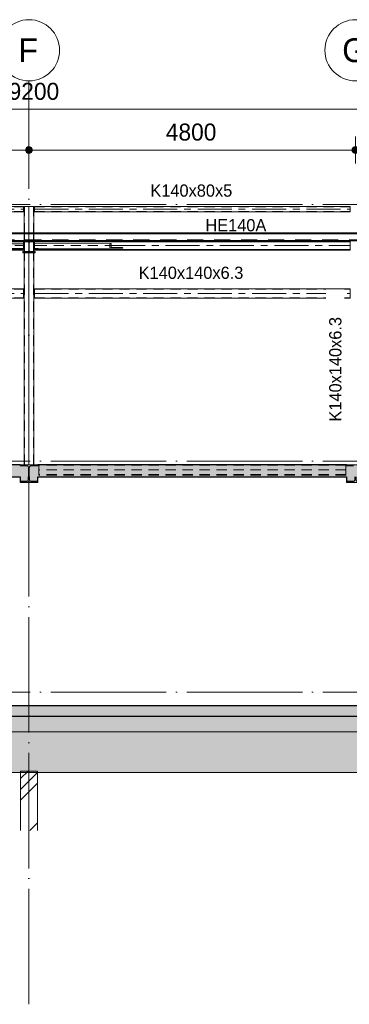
# Model space of a CAD drawing. Header units: millimetres. Extents: x -1359 to 538036, y -4592 to 9900.
# Tile 41 of 43: x 507902 to 512747, y -4592 to 9900. Entities that reach past the tile are written whole.
import ezdxf

# ---------------------------------------------------------------- set-up
doc = ezdxf.new("R2010")
doc.units = ezdxf.units.MM
for name, pattern in [('Overhead', [396.875, 238.125, -158.75]), ('WSP_hartlijn', [800, 500, -100, 100, -100]), ('WSP_hhidden', [250, 150, -100]), ('WSP_stramienlijn', [2000, 1700, -150, 0, -150])]:
    doc.linetypes.add(name, pattern=pattern)
for name, color, linetype, lineweight in [('00_algemeen - 0_18mm', 1, 'Continuous', 13), ('00_algemeen - hartlijn', 7, 'WSP_hartlijn', 13), ('00_algemeen - hhidden - 0_13mm', 7, 'WSP_hhidden', 13), ('00_algemeen - overhead', 7, 'Overhead', 13), ('00_maatvoering', 8, 'Continuous', 13), ('00_maatvoering-100', 8, 'Continuous', 13), ('07_stramien', 4, 'Continuous', 13), ('07_stramien - levels', 7, 'Continuous', 13), ('16_funderingsconstructies', 2, 'Continuous', 18), ('17_paalfunderingen - prefab', 2, 'Continuous', 18), ('23_vloeren', 2, 'Continuous', 18), ('23_vloeren - hatch', 1, 'Continuous', 18), ('23_vloeren -cut-', 3, 'Continuous', 25), ('28_hoofddraagconstructies - kolommen en liggers', 1, 'Continuous', 13), ('28_hoofddraagconstructies - kolommen en liggers - staal', 1, 'Continuous', 13), ('28_hoofddraagconstructies - kolommen en liggers - staal -cut-', 2, 'Continuous', 13), ('28_hoofddraagconstructies - tags', 7, 'Continuous', 18)]:
    doc.layers.add(name, color=color, linetype=linetype, lineweight=lineweight)
doc.layers.add('16_funderingsconstructies - voeten en balken', color=2, linetype='Continuous')
doc.styles.add('Revittext', font='txt', dxfattribs={"height": 250})
doc.styles.add('Revittext_1', font='txt', dxfattribs={"height": 180})
doc.styles.add('Revittext_2', font='txt', dxfattribs={"height": 350})
doc.dimstyles.new('WSP_25_-_transparant', dxfattribs={"dimscale": 304.8, "dimtxt": 252.223969, "dimasz": 1.312336, "dimexe": 0.656168, "dimexo": 0.0625, "dimgap": 0.213255, "dimtad": 1, "dimdec": 0, "dimzin": 0, "dimdsep": 46, "dimtxsty": 'Revittext', "dimblk1": 'DOTSMALL', "dimblk2": 'DOTSMALL', "dimsah": 1, "dimcen": 0.09, "dimdle": 0.656168, "dimazin": 0, "dimtfac": 1, "dimtdec": 4, "dimtix": 1, "dimtmove": 0, "dimatfit": 3, "dimfxl": 0.656168, "dimfxlon": 1, "dimtvp": 1, "dimtolj": 1, "dimtzin": 0, "dimarcsym": 2})

# ---------------------------------------------------------------- blocks, each defined once
blk = doc.blocks.new('28_WSP_SF_staal - RHS v18-0 - SHSC 140x140x6_3 - S275-1334087-as 0')
at = {"layer": '00_algemeen - hartlijn'}
blk.add_line((24280, 5870), (28920, 5870), dxfattribs=at)
at = {"layer": '00_algemeen - hhidden - 0_13mm'}
for p, q in [((24280, 5933.7), (28920, 5933.7)), ((24280, 5806.3), (28920, 5806.3))]:
    blk.add_line(p, q, dxfattribs=at)
at = {"layer": '28_hoofddraagconstructies - kolommen en liggers - staal'}
for p, q in [((28920, 5940), (24280, 5940)), ((24280, 5924.25), (24280, 5940)), ((24280, 5815.75), (24280, 5924.25)), ((24280, 5800), (24280, 5815.75)), ((24280, 5800), (28920, 5800)), ((28920, 5940), (28920, 5924.25)), ((28920, 5924.25), (28920, 5815.75)), ((28920, 5815.75), (28920, 5800))]:
    blk.add_line(p, q, dxfattribs=at)
blk = doc.blocks.new('28_WSP_SF_staal - RHS v18-0 - SHSC 140x80x5 - S275-1383643-as 0')
at = {"layer": '00_algemeen - hartlijn'}
blk.add_line((24280, 7110), (28920, 7110), dxfattribs=at)
at = {"layer": '00_algemeen - hhidden - 0_13mm'}
for p, q in [((24280, 7145), (28920, 7145)), ((24280, 7075), (28920, 7075))]:
    blk.add_line(p, q, dxfattribs=at)
at = {"layer": '28_hoofddraagconstructies - kolommen en liggers - staal'}
for p, q in [((28920, 7150), (24280, 7150)), ((24280, 7140), (24280, 7150)), ((24280, 7080), (24280, 7140)), ((28920, 7150), (28920, 7140)), ((28920, 7140), (28920, 7080)), ((24280, 7070), (24280, 7080)), ((24280, 7070), (28920, 7070)), ((28920, 7080), (28920, 7070))]:
    blk.add_line(p, q, dxfattribs=at)
blk = doc.blocks.new('Floors 3 - Floors 3-1340461-as 0')
at = {"layer": '23_vloeren - hatch', "linetype": 'WSP_hhidden', "lineweight": 13}
h = blk.add_hatch(color=256, dxfattribs=at)
h.paths.add_polyline_path([(33930, 3107), (33930, 3170), (33805, 3170), (33805, 3131), (33808, 3119), (33817, 3111), (33829, 3107)])
h.paths.add_polyline_path([(33771, 3107), (33783, 3111), (33792, 3119), (33795, 3131), (33795, 3170), (33670, 3170), (33670, 3107)])
h.paths.add_polyline_path([(29130, 3107), (29130, 3170), (29005, 3170), (29005, 3131), (29008, 3119), (29017, 3111), (29029, 3107)])
h.paths.add_polyline_path([(28971, 3107), (28983, 3111), (28992, 3119), (28995, 3131), (28995, 3170), (28870, 3170), (28870, 3107)])
h.paths.add_polyline_path([(38577, 3146), (38590, 3151), (38595, 3164), (38595, 3170), (38490, 3170), (38490, 3146)])
at = {"layer": '23_vloeren -cut-'}
for p, q in [((28870, 3170), (28870, 3107)), ((28870, 3107), (28971, 3107)), ((28995, 3131), (28995, 3170)), ((29005, 3170), (29005, 3131)), ((29029, 3107), (29130, 3107)), ((29130, 3107), (29130, 3170)), ((33670, 3170), (33670, 3107)), ((33670, 3107), (33771, 3107)), ((33795, 3131), (33795, 3170)), ((33805, 3170), (33805, 3131)), ((33829, 3107), (33930, 3107)), ((33930, 3107), (33930, 3170)), ((38490, 3170), (38490, 3146)), ((38490, 3146), (38577, 3146)), ((38595, 3164), (38595, 3170))]:
    blk.add_line(p, q, dxfattribs=at)
for centre, radius, start, end in [((28971, 3131), 24, 270, 0), ((29029, 3131), 24, 180, 270), ((33771, 3131), 24, 270, 0), ((33829, 3131), 24, 180, 270), ((38577, 3164), 18, 270, 0)]:
    blk.add_arc(centre, radius, start, end, dxfattribs=at)
blk = doc.blocks.new('28_WSP_SF_staal - HE v21-0 - HE140A-1179051-as 0')
at = {"layer": '00_algemeen - hartlijn'}
for p, q in [((24280, 6574), (27792, 6574)), ((28888, 6574), (28920, 6574))]:
    blk.add_line(p, q, dxfattribs=at)
at = {"layer": '28_hoofddraagconstructies - kolommen en liggers', "linetype": 'WSP_hhidden'}
for p, q in [((24280, 6632), (24280, 6640)), ((24290, 6640), (24280, 6640)), ((27792, 6574), (28887, 6574)), ((28920, 6640), (28910, 6640)), ((28920, 6640), (28920, 6632)), ((28920, 6600), (28920, 6530))]:
    blk.add_line(p, q, dxfattribs=at)
at = {"layer": '28_hoofddraagconstructies - kolommen en liggers - staal'}
for p, q in [((24280, 6620), (24280, 6632)), ((24280, 6632), (28920, 6632)), ((24280, 6528), (24280, 6620)), ((24280, 6516), (24280, 6528)), ((28910, 6640), (24290, 6640)), ((28920, 6632), (28920, 6620)), ((28920, 6620), (28920, 6600)), ((28920, 6530), (28920, 6528)), ((28920, 6528), (28920, 6516)), ((24280, 6507), (24280, 6516)), ((24280, 6516), (28920, 6516)), ((24280, 6507), (28920, 6507)), ((28920, 6516), (28920, 6507))]:
    blk.add_line(p, q, dxfattribs=at)
blk = doc.blocks.new('28_WSP_SF_staal - HE v21-0 - HE140A-V116-as 0')
at = {"layer": '00_algemeen - hartlijn'}
for p, q in [((29080, 6574), (29112, 6574)), ((30208, 6574), (33720, 6574))]:
    blk.add_line(p, q, dxfattribs=at)
at = {"layer": '28_hoofddraagconstructies - kolommen en liggers', "linetype": 'WSP_hhidden'}
for p, q in [((29080, 6632), (29080, 6640)), ((29090, 6640), (29080, 6640)), ((29080, 6530), (29080, 6600)), ((29113, 6574), (30208, 6574)), ((33720, 6640), (33710, 6640)), ((33720, 6640), (33720, 6633))]:
    blk.add_line(p, q, dxfattribs=at)
at = {"layer": '28_hoofddraagconstructies - kolommen en liggers - staal'}
for p, q in [((29080, 6620), (29080, 6632)), ((29080, 6632), (33720, 6632)), ((29080, 6600), (29080, 6620)), ((29080, 6528), (29080, 6530)), ((29080, 6516), (29080, 6528)), ((33710, 6640), (29090, 6640)), ((33720, 6633), (33720, 6632)), ((33720, 6632), (33720, 6620)), ((33720, 6620), (33720, 6528)), ((33720, 6528), (33720, 6516)), ((29080, 6507), (29080, 6516)), ((29080, 6516), (33720, 6516)), ((29080, 6507), (33720, 6507)), ((33720, 6516), (33720, 6507))]:
    blk.add_line(p, q, dxfattribs=at)
blk = doc.blocks.new('17_WSP_FD_prefab - fundatiepaal v18-0 - 250x250-V117-as 0')
at = {"layer": '16_funderingsconstructies', "lineweight": 13}
h = blk.add_hatch(dxfattribs=at)
h.set_pattern_fill('FP_1', color=50, style=0, pattern_type=2)
h.set_pattern_definition([(45, (9142.7, 0), (-449.013, 449.013), []), (45, (9301.45, 0), (0, 898.026), []), (45, (8983.95, 0), (0, 898.026), [])])
h.paths.add_polyline_path([(28875, -2033), (29125, -2033), (29125, -1160), (28875, -1160)])
at = {"layer": '17_paalfunderingen - prefab', "color": 55}
for p, q in [((28875, -2033), (28875, -1160)), ((29125, -1160), (28875, -1160)), ((29125, -1160), (29125, -2033))]:
    blk.add_line(p, q, dxfattribs=at)
blk = doc.blocks.new('28_WSP_SF_staal - HFL v21-0 - Lequ 70x70x7-1200317-as 0')
at = {"layer": '28_hoofddraagconstructies - kolommen en liggers', "linetype": 'WSP_hhidden'}
blk.add_hatch(color=256, dxfattribs=at).paths.add_polyline_path([(27811, 6538), (27811, 6608), (27798, 6607), (27792, 6603), (27791, 6552), (27788, 6549), (27783, 6547), (27771, 6545), (27767, 6545), (27624, 6545), (27623, 6544), (27620, 6539)])
for p in [(28867, 6530), (28906, 6530)]:
    blk.add_line(p, (28901, 6530), dxfattribs=at)
at = {"layer": '28_hoofddraagconstructies - kolommen en liggers - staal'}
for p, q in [((27620, 6539), (28867, 6530)), ((27811, 6608), (28927, 6600)), ((27811, 6538), (28927, 6530)), ((28920, 6530), (28906, 6530)), ((28927, 6600), (28927, 6530))]:
    blk.add_line(p, q, dxfattribs=at)
at = {"layer": '28_hoofddraagconstructies - kolommen en liggers - staal -cut-'}
for p, q in [((27620, 6541), (27620, 6539)), ((27620, 6539), (27811, 6538)), ((27767, 6545), (27632, 6546)), ((27792, 6603), (27792, 6554)), ((27811, 6608), (27804, 6608)), ((27811, 6538), (27811, 6608))]:
    blk.add_line(p, q, dxfattribs=at)
at = {"layer": '28_hoofddraagconstructies - kolommen en liggers - staal -cut-', "flags": 128}
for points in [[(27632, 6546), (27630, 6545), (27628, 6545), (27626, 6545), (27624, 6545), (27623, 6544), (27622, 6543), (27621, 6543), (27620, 6542), (27620, 6541)], [(27792, 6554), (27791, 6552), (27790, 6551), (27788, 6549), (27786, 6548), (27783, 6547), (27779, 6546), (27776, 6545), (27771, 6545), (27767, 6545)], [(27804, 6608), (27802, 6607), (27800, 6607), (27798, 6607), (27796, 6607), (27795, 6606), (27793, 6605), (27792, 6605), (27792, 6604), (27792, 6603)]]:
    blk.add_lwpolyline(points, dxfattribs=at)
blk = doc.blocks.new('28_WSP_SF_staal - HFL v21-0 - Lequ 70x70x7-1179603-as 0')
at = {"layer": '28_hoofddraagconstructies - kolommen en liggers', "linetype": 'WSP_hhidden'}
blk.add_hatch(color=256, dxfattribs=at).paths.add_polyline_path([(30189, 6538), (30380, 6539), (30376, 6545), (30368, 6546), (30224, 6545), (30214, 6548), (30210, 6551), (30208, 6554), (30208, 6603), (30200, 6607), (30189, 6608)])
for q in [(29094, 6530), (29133, 6530)]:
    blk.add_line((29099, 6530), q, dxfattribs=at)
at = {"layer": '28_hoofddraagconstructies - kolommen en liggers - staal'}
for p, q in [((29073, 6600), (30189, 6608)), ((29073, 6530), (29073, 6600)), ((29073, 6530), (30189, 6538)), ((29094, 6530), (29080, 6530)), ((29133, 6530), (30380, 6539))]:
    blk.add_line(p, q, dxfattribs=at)
at = {"layer": '28_hoofddraagconstructies - kolommen en liggers - staal -cut-'}
for p, q in [((30196, 6608), (30189, 6608)), ((30189, 6608), (30189, 6538)), ((30189, 6538), (30380, 6539)), ((30208, 6554), (30208, 6603)), ((30368, 6546), (30233, 6545)), ((30380, 6539), (30380, 6541))]:
    blk.add_line(p, q, dxfattribs=at)
at = {"layer": '28_hoofddraagconstructies - kolommen en liggers - staal -cut-', "flags": 128}
for points in [[(30208, 6603), (30208, 6604), (30208, 6605), (30207, 6605), (30205, 6606), (30204, 6607), (30202, 6607), (30200, 6607), (30198, 6607), (30196, 6608)], [(30233, 6545), (30229, 6545), (30224, 6545), (30221, 6546), (30217, 6547), (30214, 6548), (30212, 6549), (30210, 6551), (30209, 6552), (30208, 6554)], [(30380, 6541), (30380, 6542), (30379, 6543), (30378, 6543), (30377, 6544), (30376, 6545), (30374, 6545), (30372, 6545), (30370, 6545), (30368, 6546)]]:
    blk.add_lwpolyline(points, dxfattribs=at)
blk = doc.blocks.new('28_WSP_SF_staal - HE v21-0 - HE160A-1330931-as 0')
at = {"layer": '28_hoofddraagconstructies - kolommen en liggers', "linetype": 'WSP_hhidden'}
blk.add_line((33657.3, 3274), (29142.7, 3274), dxfattribs=at)
blk = doc.blocks.new('28_WSP_SC_staal - RHS v18-0 - SHSC 140x140x6_3 - S275-V123-as 0')
at = {"layer": '00_algemeen - hartlijn'}
for p, q in [((29000, 6757), (29000, 7150)), ((29000, 3350), (29000, 6468))]:
    blk.add_line(p, q, dxfattribs=at)
at = {"layer": '00_algemeen - hhidden - 0_13mm'}
for p, q in [((28936, 6757), (28936, 7150)), ((29064, 6757), (29064, 7150)), ((28936, 6487), (28936, 6630)), ((29064, 6487), (29064, 6630)), ((28936, 3350), (28936, 6468)), ((29064, 3350), (29064, 6468))]:
    blk.add_line(p, q, dxfattribs=at)
at = {"layer": '28_hoofddraagconstructies - kolommen en liggers', "linetype": 'WSP_hhidden'}
for p, q in [((28936, 6630), (28936, 6757)), ((29000, 6468), (29000, 6757)), ((29064, 6630), (29064, 6757)), ((28936, 6468), (28936, 6487)), ((29064, 6468), (29064, 6487))]:
    blk.add_line(p, q, dxfattribs=at)
blk = doc.blocks.new('Grid - Stramienbol 9_0mm-3500-as 0')
at = {"layer": '07_stramien'}
blk.add_circle((19400, 9450), 450, dxfattribs=at)
blk = doc.blocks.new('DIMBLOCK99-as 0')
at = {"layer": '00_maatvoering-100'}
h = blk.add_hatch(color=256, dxfattribs=at)
edge = h.paths.add_edge_path()
edge.add_arc((498438, 8582), 50, 0, 360)
h = blk.add_hatch(color=256, dxfattribs=at)
edge = h.paths.add_edge_path()
edge.add_arc((517638, 8582), 50, 0, 360)
for p, q in [((498438, 8782), (498438, 8382)), ((498438, 8582), (498438, 8782)), ((517638, 8782), (517638, 8382)), ((517638, 8582), (517638, 8782)), ((498238, 8582), (517838, 8582))]:
    blk.add_line(p, q, dxfattribs=at)
for centre in [(498438, 8582), (517638, 8582)]:
    blk.add_circle(centre, 50, dxfattribs=at)
at = {"layer": '00_maatvoering-100', "color": 0, "insert": (507553, 8971), "char_height": 250, "width": 1164.11, "attachment_point": 1, "line_spacing_factor": 0.931288, "style": 'Revittext'}
blk.add_mtext('19200', dxfattribs=at)
blk = doc.blocks.new('_DotSmall')
at = {"color": 0, "linetype": 'ByBlock', "const_width": 0.5}
blk.add_lwpolyline([(-0.0625, 0, 1), (0.0625, 0, 1)], format="xyb", close=True, dxfattribs=at)
blk = doc.blocks.new('DIMBLOCK101-as 0')
at = {"layer": '00_maatvoering-100'}
h = blk.add_hatch(color=256, dxfattribs=at)
edge = h.paths.add_edge_path()
edge.add_arc((503238, 7982), 50, 0, 360)
h = blk.add_hatch(color=256, dxfattribs=at)
edge = h.paths.add_edge_path()
edge.add_arc((508038, 7982), 50, 0, 360)
for p, q in [((503238, 8182), (503238, 7782)), ((503238, 7982), (503238, 8182)), ((508038, 8182), (508038, 7782)), ((508038, 7982), (508038, 8182)), ((503238, 7982), (508038, 7982))]:
    blk.add_line(p, q, dxfattribs=at)
for centre in [(503238, 7982), (508038, 7982)]:
    blk.add_circle(centre, 50, dxfattribs=at)
at = {"layer": '00_maatvoering-100', "color": 0, "insert": (505250, 8371), "char_height": 250, "width": 931.29, "attachment_point": 1, "line_spacing_factor": 0.931288, "style": 'Revittext'}
blk.add_mtext('4800', dxfattribs=at)
blk = doc.blocks.new('DIMBLOCK102-as 0')
at = {"layer": '00_maatvoering-100'}
h = blk.add_hatch(color=256, dxfattribs=at)
edge = h.paths.add_edge_path()
edge.add_arc((508038, 7982), 50, 0, 360)
h = blk.add_hatch(color=256, dxfattribs=at)
edge = h.paths.add_edge_path()
edge.add_arc((512838, 7982), 50, 0, 360)
for p, q in [((508038, 8182), (508038, 7782)), ((508038, 7982), (508038, 8182)), ((512838, 8182), (512838, 7782)), ((512838, 7982), (512838, 8182)), ((508038, 7982), (512838, 7982))]:
    blk.add_line(p, q, dxfattribs=at)
for centre in [(508038, 7982), (512838, 7982)]:
    blk.add_circle(centre, 50, dxfattribs=at)
at = {"layer": '00_maatvoering-100', "color": 0, "insert": (510050, 8371), "char_height": 250, "width": 931.29, "attachment_point": 1, "line_spacing_factor": 0.931288, "style": 'Revittext'}
blk.add_mtext('4800', dxfattribs=at)

msp = doc.modelspace()

# ---------------------------------------------------------------- hatches: boundary and pattern name
at = {"layer": '16_funderingsconstructies - voeten en balken'}
msp.add_hatch(color=90, dxfattribs=at).paths.add_polyline_path([(514136.2, -1180), (517638.4, -1180), (517638.4, -350), (498438.4, -350), (498438.4, -1180), (508395.7, -1180)])
at = {"layer": '23_vloeren - hatch'}
h = msp.add_hatch(color=256, dxfattribs=at)
h.paths.add_polyline_path([(498443.2, 3170), (503233.4, 3170), (503233.4, 3308.5), (503230.2, 3320.5), (503221.4, 3329.3), (503209.4, 3332.5), (503108.4, 3332.5), (503108.4, 3350), (498548.4, 3350), (498548.4, 3334), (498461.2, 3334), (498448.4, 3328.7), (498443.2, 3316), (498443.2, 3284.5)])
h.paths.add_polyline_path([(512843.4, 3170), (517633.7, 3170), (517633.7, 3316), (517628.4, 3328.7), (517615.7, 3334), (517528.4, 3334), (517528.4, 3350), (512968.4, 3350), (512968.4, 3332.5), (512867.4, 3332.5), (512855.4, 3329.3), (512846.6, 3320.5), (512843.4, 3308.5), (512843.4, 3284.5)])
h.paths.add_polyline_path([(512701.1, 3170), (512833.4, 3170), (512833.4, 3308.5), (512830.2, 3320.5), (512821.4, 3329.3), (512809.4, 3332.5), (512708.4, 3332.5), (512708.4, 3350), (508168.4, 3350), (508168.4, 3332.5), (508067.4, 3332.5), (508055.4, 3329.3), (508046.6, 3320.5), (508043.4, 3308.5), (508043.4, 3170), (511266, 3170)])
h.paths.add_polyline_path([(503243.4, 3170), (508033.4, 3170), (508033.4, 3308.5), (508030.2, 3320.5), (508021.4, 3329.3), (508009.4, 3332.5), (507908.4, 3332.5), (507908.4, 3350), (503368.4, 3350), (503368.4, 3332.5), (503267.4, 3332.5), (503255.4, 3329.3), (503246.6, 3320.5), (503243.4, 3308.5), (503243.4, 3284.5)])
msp.add_hatch(color=10, dxfattribs=at).paths.add_polyline_path([(517638.4, -350), (517738.4, -350), (517738.4, -200), (498338.4, -200), (498338.4, -350), (514136.2, -350)])
at = {"layer": '28_hoofddraagconstructies - kolommen en liggers - staal'}
for points in [[(508128.4, 6477.7), (508128.4, 6487.2), (508053.1, 6487.6), (508047.1, 6490.5), (508042.9, 6495.7), (508041.4, 6502.2), (508041.8, 6627.5), (508044.7, 6633.6), (508049.9, 6637.7), (508056.4, 6639.2), (508128.4, 6639.2), (508128.4, 6648.7), (507948.4, 6648.7), (507948.4, 6639.2), (508023.8, 6638.8), (508029.8, 6635.9), (508033.9, 6630.7), (508035.4, 6624.2), (508035.1, 6498.8), (508032.2, 6492.8), (508026.9, 6488.7), (508020.4, 6487.2), (507948.4, 6487.2), (507948.4, 6477.7), (508036.9, 6477.7)], [(508036.9, 3090), (508168.4, 3090), (508168.4, 3107.5), (508067.4, 3107.5), (508055.4, 3110.7), (508046.6, 3119.5), (508043.4, 3131.5), (508043.4, 3308.5), (508046.6, 3320.5), (508055.4, 3329.3), (508067.4, 3332.5), (508168.4, 3332.5), (508168.4, 3350), (507908.4, 3350), (507908.4, 3332.5), (508009.4, 3332.5), (508021.4, 3329.3), (508030.2, 3320.5), (508033.4, 3308.5), (508033.4, 3131.5), (508030.2, 3119.5), (508021.4, 3110.7), (508009.4, 3107.5), (507908.4, 3107.5), (507908.4, 3090)], [(512708.4, 3090), (512968.4, 3090), (512968.4, 3107.5), (512867.4, 3107.5), (512855.4, 3110.7), (512846.6, 3119.5), (512843.4, 3131.5), (512843.4, 3308.5), (512846.6, 3320.5), (512855.4, 3329.3), (512867.4, 3332.5), (512968.4, 3332.5), (512968.4, 3350), (512708.4, 3350), (512708.4, 3332.5), (512809.4, 3332.5), (512821.4, 3329.3), (512830.2, 3320.5), (512833.4, 3308.5), (512833.4, 3131.5), (512830.2, 3119.5), (512821.4, 3110.7), (512809.4, 3107.5), (512708.4, 3107.5)]]:
    msp.add_hatch(color=256, dxfattribs=at).paths.add_polyline_path(points)

# ---------------------------------------------------------------- linework, layer by layer
at = {"layer": '00_algemeen - 0_18mm'}
msp.add_line((500838.4, 6746.5), (517638.4, 6746.5), dxfattribs=at)
at = {"layer": '00_algemeen - overhead'}
msp.add_line((500838.4, 6660.1), (517638.4, 6660.1), dxfattribs=at)
at = {"layer": '07_stramien', "linetype": 'WSP_stramienlijn'}
msp.add_line((508038.4, -4592.4), (508038.4, 9000), dxfattribs=at)
at = {"layer": '07_stramien - levels', "linetype": 'WSP_stramienlijn'}
for p, q in [((494356.9, 7180), (522434.4, 7180)), ((494356.9, 3400), (522434.4, 3400)), ((494356.9, 0), (522434.4, 0))]:
    msp.add_line(p, q, dxfattribs=at)
at = {"layer": '16_funderingsconstructies - voeten en balken', "color": 55, "lineweight": 18}
msp.add_line((498438.4, -1180), (517638.4, -1180), dxfattribs=at)
at = {"layer": '23_vloeren', "linetype": 'WSP_hhidden', "lineweight": 13}
msp.add_line((508118.4, 6640), (507958.5, 6640), dxfattribs=at)
at = {"layer": '23_vloeren'}
for p, q in [((507908.4, 3332.5), (507908.4, 3350)), ((508168.4, 3350), (508168.4, 3332.5)), ((512708.4, 3332.5), (512708.4, 3350)), ((508009.4, 3332.5), (507908.4, 3332.5)), ((508033.4, 3170), (508033.4, 3308.5)), ((508043.4, 3308.5), (508043.4, 3170)), ((508168.4, 3332.5), (508067.4, 3332.5)), ((512809.4, 3332.5), (512708.4, 3332.5))]:
    msp.add_line(p, q, dxfattribs=at)
for centre, start, end in [((508009.4, 3308.5), 0, 90), ((508067.4, 3308.5), 90, 180)]:
    msp.add_arc(centre, 24, start, end, dxfattribs=at)
at = {"layer": '23_vloeren -cut-'}
for p, q in [((517638.4, 6757.3), (500838.4, 6757.3)), ((500838.4, 6649.3), (517638.4, 6649.3)), ((507908.4, 3350), (503368.4, 3350)), ((512708.4, 3350), (508168.4, 3350)), ((503368.4, 3170), (507908.4, 3170)), ((508168.4, 3170), (512708.4, 3170))]:
    msp.add_line(p, q, dxfattribs=at)
at = {"layer": '23_vloeren -cut-', "color": 8}
for p, q in [((517738.4, -200), (498338.4, -200)), ((498438.4, -350), (517638.4, -350))]:
    msp.add_line(p, q, dxfattribs=at)
at = {"layer": '28_hoofddraagconstructies - kolommen en liggers', "linetype": 'WSP_hhidden'}
for p, q in [((507968.4, 6757.2), (507968.4, 6630)), ((508108.4, 6630), (508108.4, 6757.2)), ((507948.4, 6629.9), (507948.4, 6632.2)), ((507958.4, 6629.9), (507948.4, 6629.9)), ((508020.4, 6629.9), (507978.4, 6629.9)), ((508098.4, 6629.9), (508056.4, 6629.9)), ((508128.4, 6629.9), (508118.5, 6629.9)), ((508128.4, 6629.9), (508128.4, 6632.2)), ((507968.4, 6487.1), (507968.4, 6468.5)), ((508108.4, 6468.5), (508108.4, 6487.1)), ((508181.1, 3341), (508181.1, 3350)), ((508181.1, 3326), (508181.1, 3341)), ((512695.7, 3341), (508181.1, 3341)), ((512695.7, 3350), (512695.7, 3341)), ((512695.7, 3341), (512695.7, 3326)), ((508181.1, 3222), (508181.1, 3326)), ((508181.1, 3207), (508181.1, 3222)), ((508181.1, 3198), (508181.1, 3207)), ((512695.7, 3207), (508181.1, 3207)), ((512695.7, 3198), (508181.1, 3198)), ((512695.7, 3326), (512695.7, 3222)), ((512695.7, 3222), (512695.7, 3207)), ((512695.7, 3207), (512695.7, 3198))]:
    msp.add_line(p, q, dxfattribs=at)
at = {"layer": '28_hoofddraagconstructies - kolommen en liggers', "color": 135}
msp.add_line((517638.4, -580), (498438.4, -580), dxfattribs=at)
at = {"layer": '28_hoofddraagconstructies - kolommen en liggers', "linetype": 'WSP_hhidden'}
for centre, start_param, end_param in [((508020.4, 6614.9), 0.0088686, 1.5707963), ((508056.4, 6614.9), 1.5707963, 3.1327241)]:
    msp.add_ellipse(centre, major_axis=(15, 0), ratio=0.9998647, start_param=start_param, end_param=end_param, dxfattribs=at)
at = {"layer": '28_hoofddraagconstructies - kolommen en liggers - staal'}
for p, q in [((507968.4, 7150), (507968.4, 6757.3)), ((507968.4, 7150), (507984.2, 7150)), ((508092.7, 7150), (507984.2, 7150)), ((508108.4, 7150), (508092.7, 7150)), ((508108.4, 6757.3), (508108.4, 7150)), ((507948.4, 6632.2), (507948.4, 6639.2)), ((507978.4, 6629.9), (507958.4, 6629.9)), ((507968.4, 6629.9), (507968.4, 6487.2)), ((508118.4, 6629.9), (508098.5, 6629.9)), ((508108.4, 6487.2), (508108.4, 6629.9)), ((508128.4, 6632.2), (508128.4, 6639.2)), ((507948.4, 6468.4), (507948.4, 6477.7)), ((508128.4, 6468.4), (507948.4, 6468.4)), ((507968.4, 6468.4), (507968.4, 3350)), ((508108.4, 3350), (508108.4, 6468.4)), ((508128.4, 6468.4), (508128.4, 6477.7)), ((507908.4, 3350), (507908.4, 3332.5)), ((508168.4, 3332.5), (508168.4, 3350)), ((512708.4, 3350), (512708.4, 3332.5)), ((507908.4, 3332.5), (508009.4, 3332.5)), ((508033.4, 3308.5), (508033.4, 3170)), ((508043.4, 3170), (508043.4, 3308.5)), ((508067.4, 3332.5), (508168.4, 3332.5)), ((512708.4, 3332.5), (512809.4, 3332.5))]:
    msp.add_line(p, q, dxfattribs=at)
for centre, start, end in [((508009.4, 3308.5), 0, 90), ((508067.4, 3308.5), 90, 180)]:
    msp.add_arc(centre, 24, start, end, dxfattribs=at)
at = {"layer": '28_hoofddraagconstructies - kolommen en liggers - staal -cut-'}
for p, q in [((507948.4, 6648.7), (507948.4, 6639.2)), ((508128.4, 6648.7), (507948.4, 6648.7)), ((507948.4, 6639.2), (508020.4, 6639.2)), ((508035.4, 6624.2), (508035.4, 6502.2)), ((508041.4, 6502.2), (508041.4, 6624.2)), ((508056.4, 6639.2), (508128.4, 6639.2)), ((508128.4, 6639.2), (508128.4, 6648.7)), ((508020.4, 6487.2), (507948.4, 6487.2)), ((507948.4, 6487.2), (507948.4, 6477.7)), ((507948.4, 6477.7), (508128.4, 6477.7)), ((508128.4, 6487.2), (508056.4, 6487.2)), ((508128.4, 6477.7), (508128.4, 6487.2)), ((508168.4, 3350), (507908.4, 3350)), ((512968.4, 3350), (512708.4, 3350)), ((508009.4, 3107.5), (507908.4, 3107.5)), ((507908.4, 3107.5), (507908.4, 3090)), ((507908.4, 3090), (508168.4, 3090)), ((508033.4, 3170), (508033.4, 3131.5)), ((508043.4, 3131.5), (508043.4, 3170)), ((508168.4, 3107.5), (508067.4, 3107.5)), ((508168.4, 3090), (508168.4, 3107.5)), ((512809.4, 3107.5), (512708.4, 3107.5)), ((512708.4, 3107.5), (512708.4, 3090)), ((512708.4, 3090), (512968.4, 3090))]:
    msp.add_line(p, q, dxfattribs=at)
at = {"layer": '28_hoofddraagconstructies - kolommen en liggers - staal -cut-', "flags": 128}
for points in [[(508020.4, 6639.2), (508023.8, 6638.8), (508026.9, 6637.7), (508029.8, 6635.9), (508032.2, 6633.6), (508033.9, 6630.7), (508035.1, 6627.5), (508035.4, 6624.2)], [(508041.4, 6624.2), (508041.8, 6627.5), (508042.9, 6630.7), (508044.7, 6633.6), (508047.1, 6635.9), (508049.9, 6637.7), (508053.1, 6638.8), (508056.4, 6639.2)], [(508035.4, 6502.2), (508035.1, 6498.8), (508033.9, 6495.7), (508032.2, 6492.8), (508029.8, 6490.5), (508026.9, 6488.7), (508023.8, 6487.6), (508020.4, 6487.2)], [(508056.4, 6487.2), (508053.1, 6487.6), (508049.9, 6488.7), (508047.1, 6490.5), (508044.7, 6492.8), (508042.9, 6495.7), (508041.8, 6498.8), (508041.4, 6502.2)]]:
    msp.add_lwpolyline(points, dxfattribs=at)
at = {"layer": '28_hoofddraagconstructies - kolommen en liggers - staal -cut-'}
for centre, start, end in [((508009.4, 3131.5), 270, 0), ((508067.4, 3131.5), 180, 270)]:
    msp.add_arc(centre, 24, start, end, dxfattribs=at)

# ---------------------------------------------------------------- block references
at = {"layer": '07_stramien'}
for p in [(488638.4, 0), (493438.4, 0)]:
    msp.add_blockref('Grid - Stramienbol 9_0mm-3500-as 0', p, dxfattribs=at)
at = {"layer": '16_funderingsconstructies', "color": 135, "lineweight": 13}
msp.add_blockref('17_WSP_FD_prefab - fundatiepaal v18-0 - 250x250-V117-as 0', (479038.4, 0), dxfattribs=at)
at = {"layer": '23_vloeren'}
msp.add_blockref('Floors 3 - Floors 3-1340461-as 0', (479038.4, 0), dxfattribs=at)
at = {"layer": '28_hoofddraagconstructies - kolommen en liggers'}
for name, p in [('28_WSP_SF_staal - RHS v18-0 - SHSC 140x80x5 - S275-1383643-as 0', (479038.4, 0)), ('28_WSP_SF_staal - RHS v18-0 - SHSC 140x80x5 - S275-1383643-as 0', (483838.4, 0)), ('28_WSP_SF_staal - RHS v18-0 - SHSC 140x140x6_3 - S275-1334087-as 0', (479038.4, 0)), ('28_WSP_SF_staal - RHS v18-0 - SHSC 140x140x6_3 - S275-1334087-as 0', (483838.4, 0))]:
    msp.add_blockref(name, p, dxfattribs=at)
at = {"layer": '28_hoofddraagconstructies - kolommen en liggers', "linetype": 'WSP_hhidden'}
for name in ['28_WSP_SC_staal - RHS v18-0 - SHSC 140x140x6_3 - S275-V123-as 0', '28_WSP_SF_staal - HE v21-0 - HE140A-1179051-as 0', '28_WSP_SF_staal - HFL v21-0 - Lequ 70x70x7-1200317-as 0', '28_WSP_SF_staal - HFL v21-0 - Lequ 70x70x7-1179603-as 0', '28_WSP_SF_staal - HE v21-0 - HE140A-V116-as 0', '28_WSP_SF_staal - HE v21-0 - HE160A-1330931-as 0']:
    msp.add_blockref(name, (479038.4, 0), dxfattribs=at)

# ---------------------------------------------------------------- texts
at = {"layer": '07_stramien', "char_height": 350, "attachment_point": 1, "style": 'Revittext_2'}
for s, insert, width in [('F', (507882.8, 9625.6), 368.776), ('G', (512643.3, 9625.6), 464.979)]:
    msp.add_mtext(s, dxfattribs=dict(at, insert=insert, width=width))
at = {"layer": '28_hoofddraagconstructies - tags', "lineweight": 13, "char_height": 180, "attachment_point": 1, "style": 'Revittext_1'}
for s, insert, width in [('K140x80x5', (509822.7, 7474.9), 1483.122), ('HE140A', (510631.7, 6964.9), 1122.362), ('K140x140x6.3', (509650.7, 6264.9), 1899.999)]:
    msp.add_mtext(s, dxfattribs=dict(at, insert=insert, width=width))
at = {"layer": '28_hoofddraagconstructies - tags', "lineweight": 13, "insert": (512451.6, 3984.9), "char_height": 180, "width": 1899.999, "attachment_point": 1, "rotation": 90, "style": 'Revittext_1', "bg_fill": 3, "box_fill_scale": 1.25, "bg_fill_color": 256, "bg_fill_true_color": 13158600, "bg_fill_transparency": 0}
msp.add_mtext('K140x140x6.3', dxfattribs=at)

# ---------------------------------------------------------------- dimensions: what is measured, and where the dimension line sits
at = {"layer": '00_maatvoering'}
for base, p1, p2, override, picture, middle in [((517638.4, 8582.3), (498438.4, 8782.3), (517638.4, 8782.3), {"dimpost": '<>', "dimfxl": 19200}, 'DIMBLOCK99-as 0', (508038.4, 8775)), ((508038.4, 7982.3), (503238.4, 8182.3), (508038.4, 8182.3), {"dimpost": '<>', "dimfxl": 4800}, 'DIMBLOCK101-as 0', (505638.4, 8175)), ((512838.4, 7982.3), (508038.4, 8182.3), (512838.4, 8182.3), {"dimpost": '<>', "dimfxl": 4800}, 'DIMBLOCK102-as 0', (510438.4, 8175))]:
    dim = msp.add_linear_dim(base=base, p1=p1, p2=p2, dimstyle='WSP_25_-_transparant', override=override, dxfattribs=at)
    dim.commit()
    dim.dimension.update_dxf_attribs({"geometry": picture, "text_midpoint": middle})

doc.saveas('drawing.dxf')
